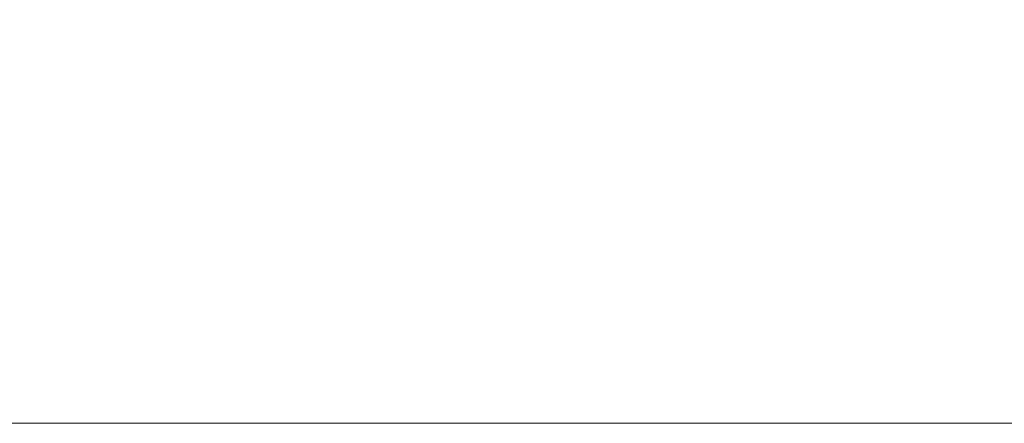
# Model space of a CAD drawing. Extents: x 2147430 to 2149265, y 2147284 to 2147540.
# Tile 5 of 14: x 2147610 to 2147692, y 2147284 to 2147318. Entities that reach past the tile are written whole.
import ezdxf
from ezdxf.enums import TextEntityAlignment as Align

# ---------------------------------------------------------------- set-up
doc = ezdxf.new("R2010")
doc.units = 0
doc.header["$MEASUREMENT"] = 0
doc.layers.add('B_ANNO_NOPLOT', color=47, linetype='Continuous', lineweight=18, plot=False)
doc.layers.add('B_ANNO_TEXT', color=7, linetype='Continuous', lineweight=18)
doc.styles.get("Standard").update_dxf_attribs({"font": 'calibri.ttf'})

# ---------------------------------------------------------------- blocks, each defined once
blk = doc.blocks.new('*U265')
at = {"layer": 'B_ANNO_NOPLOT', "flags": 128}
blk.add_lwpolyline([(2147429.679, 2147284.4533), (2147429.679, 2147536.4533), (2147753.6067, 2147536.4533), (2147753.6067, 2147523.3084), (2147807.679, 2147523.3084), (2147807.679, 2147324.9529), (2147746.2498, 2147324.9529), (2147746.2498, 2147284.4533)], close=True, dxfattribs=at)
blk = doc.blocks.new('*U57')
at = {"layer": 'B_ANNO_NOPLOT', "flags": 128}
blk.add_lwpolyline([(2147429.679, 2147284.453), (2147429.679, 2147536.453), (2147753.607, 2147536.453), (2147753.607, 2147523.308), (2147807.679, 2147523.308), (2147807.679, 2147324.953), (2147746.25, 2147324.953), (2147746.25, 2147284.453)], close=True, dxfattribs=at)
at = {"layer": 'B_ANNO_TEXT'}
for tag, p in [('BN1', (2147748.72, 2147489.021)), ('BN3', (2147756.97, 2147489.021)), ('BN2', (2147748.72, 2147481.763)), ('BN4', (2147756.97, 2147481.763))]:
    blk.add_attdef(tag, text='', height=1.5, dxfattribs=at).set_placement(p, align=Align.MIDDLE_CENTER)
blk = doc.blocks.new('*U300')
at = {"layer": 'B_ANNO_NOPLOT', "flags": 128}
blk.add_lwpolyline([(2147429.679, 2147284.453), (2147429.679, 2147536.453), (2147753.607, 2147536.453), (2147753.607, 2147523.308), (2147807.679, 2147523.308), (2147807.679, 2147324.953), (2147746.25, 2147324.953), (2147746.25, 2147284.453)], close=True, dxfattribs=at)
at = {"layer": 'B_ANNO_TEXT'}
for tag, p in [('LN3', (2147766.578, 2147474.348)), ('LN4', (2147766.578, 2147470.72))]:
    blk.add_attdef(tag, text='', height=1.5, dxfattribs=at).set_placement(p, align=Align.MIDDLE_CENTER)

msp = doc.modelspace()

# ---------------------------------------------------------------- block references
msp.add_blockref('*U265', (0, 0))

# ---------------------------------------------------------------- next in the draw order: block references
for name in ['*U57', '*U300']:
    msp.add_blockref(name, (0, 0))

doc.saveas('drawing.dxf')
